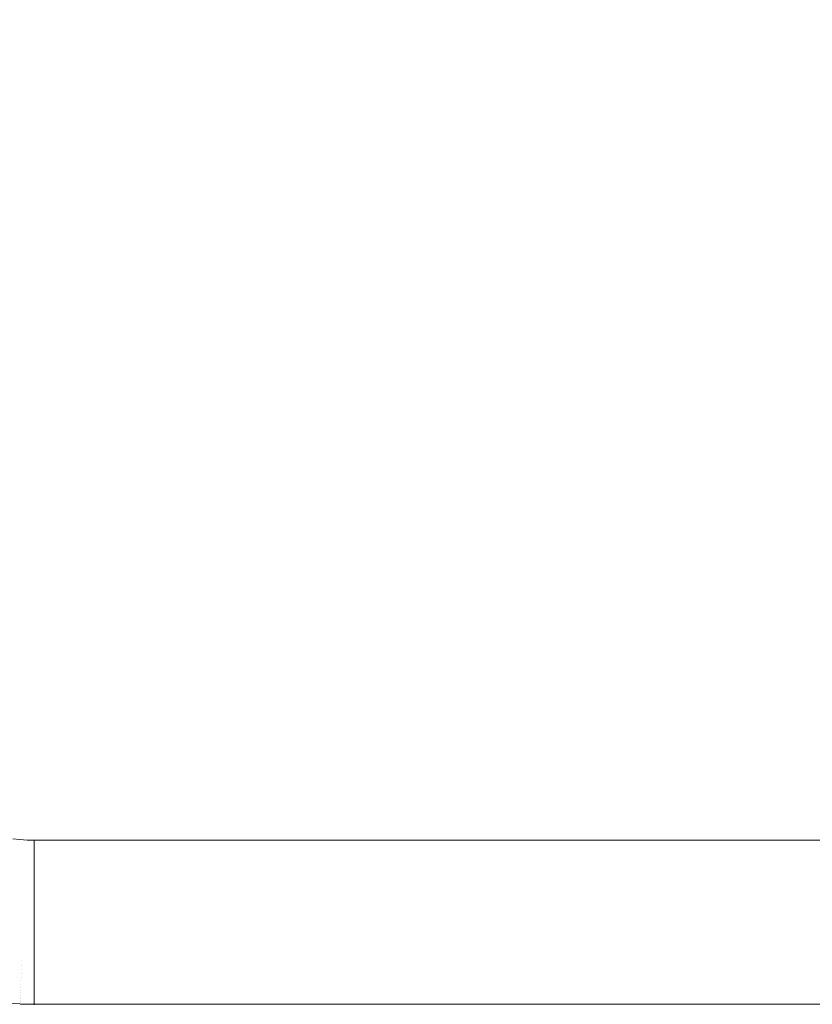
# Model space of a CAD drawing. Header units: centimetres. Extents: x -25.9 to 27.4, y -21.7 to -19.9.
# Tile 75 of 202: x -7.796 to -7.313, y -21.36 to -20.76. Entities that reach past the tile are written whole.
import ezdxf

# ---------------------------------------------------------------- set-up
doc = ezdxf.new("R2010")
doc.units = ezdxf.units.CM
doc.header["$LTSCALE"] = 2.54
doc.layers.add('Lucido design-1', color=7, linetype='Continuous')

# ---------------------------------------------------------------- blocks, each defined once
blk = doc.blocks.new('Gruppo-5-1')
at = {"color": 7, "linetype": 'Continuous', "lineweight": 9}
blk.add_3dface([(-25.78748, -19.96, 876.42138), (-25.78748, -21.56, 876.42138), (27.31252, -21.56, 876.42138), (27.31252, -19.96, 876.42138)], dxfattribs=at)
for points, invisible_edges in [([(-7.88748, -19.96, 876.02138), (9.41252, -19.96, 876.02138), (9.31252, -21.26, 876.02138), (-7.78748, -21.26, 876.02138)], 10), ([(-7.88748, -21.16, 876.02138), (-7.88748, -19.96, 876.02138), (-7.78748, -21.26, 876.02138)], 10), ([(-7.8871, -21.16872, 876.02138), (-7.88739, -21.16436, 876.02138), (-7.88748, -21.16, 876.02138), (-7.78748, -21.26, 876.02138)], 12), ([(-7.78748, -21.26, 876.02138), (-7.88663, -21.17305, 876.02138), (-7.8871, -21.16872, 876.02138)], 9), ([(-7.78748, -21.26, 876.02138), (-7.88511, -21.18164, 876.02138), (-7.88596, -21.17736, 876.02138), (-7.88663, -21.17305, 876.02138)], 9), ([(-7.78748, -21.26, 876.02138), (-7.88285, -21.19007, 876.02138), (-7.88407, -21.18588, 876.02138), (-7.88511, -21.18164, 876.02138)], 9), ([(-7.87987, -21.19827, 876.02138), (-7.88145, -21.1942, 876.02138), (-7.88285, -21.19007, 876.02138), (-7.78748, -21.26, 876.02138)], 12), ([(-7.78748, -21.26, 876.02138), (-7.87618, -21.20617, 876.02138), (-7.87811, -21.20226, 876.02138), (-7.87987, -21.19827, 876.02138)], 9), ([(-7.87408, -21.21, 876.02138), (-7.87618, -21.20617, 876.02138), (-7.78748, -21.26, 876.02138)], 10), ([(-7.78748, -21.26, 876.02138), (-7.8694, -21.21736, 876.02138), (-7.87182, -21.21373, 876.02138), (-7.87408, -21.21, 876.02138)], 9), ([(-7.78748, -21.26, 876.02138), (-7.86409, -21.22428, 876.02138), (-7.86682, -21.22088, 876.02138), (-7.8694, -21.21736, 876.02138)], 9), ([(-7.86121, -21.22756, 876.02138), (-7.86409, -21.22428, 876.02138), (-7.78748, -21.26, 876.02138)], 10), ([(-7.78748, -21.26, 876.02138), (-7.85504, -21.23373, 876.02138), (-7.85819, -21.23071, 876.02138), (-7.86121, -21.22756, 876.02138)], 9), ([(-7.85504, -21.23373, 876.02138), (-7.79184, -21.2599, 876.02138), (-7.7962, -21.25962, 876.02138), (-7.80053, -21.25914, 876.02138)], 9), ([(-7.85504, -21.23373, 876.02138), (-7.78748, -21.26, 876.02138), (-7.79184, -21.2599, 876.02138)], 9), ([(-7.79654, -21.26353, 876.02131), (-7.80105, -21.26303, 876.02131), (-7.80053, -21.25914, 876.02138), (-7.7962, -21.25962, 876.02138)], 11), ([(-7.7922, -21.26802, 876.02105), (-7.7969, -21.26771, 876.02105), (-7.79654, -21.26353, 876.02131), (-7.79201, -21.26382, 876.02131)], 15), ([(-7.79201, -21.26382, 876.02131), (-7.79654, -21.26353, 876.02131), (-7.7962, -21.25962, 876.02138), (-7.79184, -21.2599, 876.02138)], 11), ([(-7.78748, -21.26424, 876.02129), (-7.78748, -21.26813, 876.02105), (-7.7922, -21.26802, 876.02105), (-7.79201, -21.26382, 876.02131)], 14), ([(-7.78748, -21.26392, 876.02131), (-7.79201, -21.26382, 876.02131), (-7.79184, -21.2599, 876.02138), (-7.78748, -21.26, 876.02138)], 3), ([(-7.79201, -21.26382, 876.02131), (-7.78748, -21.26392, 876.02131), (-7.78748, -21.26424, 876.02129)], 9), ([(-7.78748, -21.26392, 876.02131), (-7.78748, -21.26, 876.02138), (9.31252, -21.26, 876.02138), (9.31252, -21.26392, 876.02131)], 8), ([(9.31252, -21.26392, 876.02131), (9.31252, -21.26424, 876.02129), (-7.78748, -21.26424, 876.02129), (-7.78748, -21.26392, 876.02131)], 10), ([(-7.79238, -21.27221, 876.02062), (-7.79727, -21.27189, 876.02062), (-7.7969, -21.26771, 876.02105), (-7.7922, -21.26802, 876.02105)], 15), ([(-7.78748, -21.26848, 876.02102), (-7.78748, -21.27231, 876.02062), (-7.79238, -21.27221, 876.02062), (-7.7922, -21.26802, 876.02105)], 14), ([(-7.7922, -21.26802, 876.02105), (-7.78748, -21.26813, 876.02105), (-7.78748, -21.26848, 876.02102)], 9), ([(-7.78748, -21.26813, 876.02105), (-7.78748, -21.26424, 876.02129), (9.31252, -21.26424, 876.02129), (9.31252, -21.26813, 876.02105)], 10), ([(9.31252, -21.26813, 876.02105), (9.31252, -21.26848, 876.02102), (-7.78748, -21.26848, 876.02102), (-7.78748, -21.26813, 876.02105)], 10), ([(-7.78748, -21.27231, 876.02062), (-7.78748, -21.26848, 876.02102), (9.31252, -21.26848, 876.02102), (9.31252, -21.27231, 876.02062)], 10), ([(-7.79256, -21.27636, 876.02002), (-7.79763, -21.27603, 876.02002), (-7.79727, -21.27189, 876.02062), (-7.79238, -21.27221, 876.02062)], 15), ([(-7.78748, -21.2727, 876.02057), (-7.78748, -21.27647, 876.02002), (-7.79256, -21.27636, 876.02002), (-7.79238, -21.27221, 876.02062)], 14), ([(-7.79238, -21.27221, 876.02062), (-7.78748, -21.27231, 876.02062), (-7.78748, -21.2727, 876.02057)], 9), ([(9.31252, -21.27231, 876.02062), (9.31252, -21.2727, 876.02057), (-7.78748, -21.2727, 876.02057), (-7.78748, -21.27231, 876.02062)], 10), ([(-7.78748, -21.27647, 876.02002), (-7.78748, -21.2727, 876.02057), (9.31252, -21.2727, 876.02057), (9.31252, -21.27647, 876.02002)], 10), ([(-7.79292, -21.28457, 876.01829), (-7.79835, -21.28422, 876.01829), (-7.79799, -21.28014, 876.01924), (-7.79274, -21.28049, 876.01924)], 15), ([(-7.79274, -21.28049, 876.01924), (-7.79799, -21.28014, 876.01924), (-7.79763, -21.27603, 876.02002), (-7.79256, -21.27636, 876.02002)], 15), ([(-7.78748, -21.28107, 876.01913), (-7.78748, -21.28469, 876.01829), (-7.79292, -21.28457, 876.01829), (-7.79274, -21.28049, 876.01924)], 14), ([(-7.78748, -21.2769, 876.01994), (-7.78748, -21.2806, 876.01924), (-7.79274, -21.28049, 876.01924), (-7.79256, -21.27636, 876.02002)], 14), ([(-7.79274, -21.28049, 876.01924), (-7.78748, -21.2806, 876.01924), (-7.78748, -21.28107, 876.01913)], 9), ([(-7.79256, -21.27636, 876.02002), (-7.78748, -21.27647, 876.02002), (-7.78748, -21.2769, 876.01994)], 9), ([(9.31252, -21.27647, 876.02002), (9.31252, -21.2769, 876.01994), (-7.78748, -21.2769, 876.01994), (-7.78748, -21.27647, 876.02002)], 10), ([(-7.78748, -21.2806, 876.01924), (-7.78748, -21.2769, 876.01994), (9.31252, -21.2769, 876.01994), (9.31252, -21.2806, 876.01924)], 10), ([(9.31252, -21.2806, 876.01924), (9.31252, -21.28107, 876.01913), (-7.78748, -21.28107, 876.01913), (-7.78748, -21.2806, 876.01924)], 10), ([(-7.78748, -21.28469, 876.01829), (-7.78748, -21.28107, 876.01913), (9.31252, -21.28107, 876.01913), (9.31252, -21.28469, 876.01829)], 10), ([(-7.7931, -21.28861, 876.01717), (-7.7987, -21.28824, 876.01717), (-7.79835, -21.28422, 876.01829), (-7.79292, -21.28457, 876.01829)], 15), ([(-7.78748, -21.2852, 876.01815), (-7.78748, -21.28873, 876.01717), (-7.7931, -21.28861, 876.01717), (-7.79292, -21.28457, 876.01829)], 14), ([(-7.79292, -21.28457, 876.01829), (-7.78748, -21.28469, 876.01829), (-7.78748, -21.2852, 876.01815)], 9), ([(9.31252, -21.28469, 876.01829), (9.31252, -21.2852, 876.01815), (-7.78748, -21.2852, 876.01815), (-7.78748, -21.28469, 876.01829)], 10), ([(-7.78748, -21.28873, 876.01717), (-7.78748, -21.2852, 876.01815), (9.31252, -21.2852, 876.01815), (9.31252, -21.28873, 876.01717)], 10), ([(-7.79344, -21.29651, 876.01443), (-7.79939, -21.29612, 876.01443), (-7.79905, -21.29221, 876.01588), (-7.79327, -21.29259, 876.01588)], 15), ([(-7.79327, -21.29259, 876.01588), (-7.79905, -21.29221, 876.01588), (-7.7987, -21.28824, 876.01717), (-7.7931, -21.28861, 876.01717)], 15), ([(-7.78748, -21.29331, 876.01566), (-7.78748, -21.29664, 876.01443), (-7.79344, -21.29651, 876.01443), (-7.79327, -21.29259, 876.01588)], 14), ([(-7.78748, -21.28928, 876.01699), (-7.78748, -21.29272, 876.01588), (-7.79327, -21.29259, 876.01588), (-7.7931, -21.28861, 876.01717)], 14), ([(-7.79327, -21.29259, 876.01588), (-7.78748, -21.29272, 876.01588), (-7.78748, -21.29331, 876.01566)], 9), ([(-7.7931, -21.28861, 876.01717), (-7.78748, -21.28873, 876.01717), (-7.78748, -21.28928, 876.01699)], 9), ([(9.31252, -21.28873, 876.01717), (9.31252, -21.28928, 876.01699), (-7.78748, -21.28928, 876.01699), (-7.78748, -21.28873, 876.01717)], 10), ([(-7.78748, -21.29272, 876.01588), (-7.78748, -21.28928, 876.01699), (9.31252, -21.28928, 876.01699), (9.31252, -21.29272, 876.01588)], 10), ([(9.31252, -21.29272, 876.01588), (9.31252, -21.29331, 876.01566), (-7.78748, -21.29331, 876.01566), (-7.78748, -21.29272, 876.01588)], 10), ([(-7.78748, -21.29664, 876.01443), (-7.78748, -21.29331, 876.01566), (9.31252, -21.29331, 876.01566), (9.31252, -21.29664, 876.01443)], 10), ([(-7.79377, -21.30414, 876.01104), (-7.80006, -21.30373, 876.01104), (-7.79973, -21.29996, 876.01282), (-7.79361, -21.30037, 876.01282)], 15), ([(-7.79361, -21.30037, 876.01282), (-7.79973, -21.29996, 876.01282), (-7.79939, -21.29612, 876.01443), (-7.79344, -21.29651, 876.01443)], 15), ([(-7.78748, -21.29728, 876.01416), (-7.78748, -21.3005, 876.01282), (-7.79361, -21.30037, 876.01282), (-7.79344, -21.29651, 876.01443)], 14), ([(-7.79344, -21.29651, 876.01443), (-7.78748, -21.29664, 876.01443), (-7.78748, -21.29728, 876.01416)], 9), ([(9.31252, -21.29664, 876.01443), (9.31252, -21.29728, 876.01416), (-7.78748, -21.29728, 876.01416), (-7.78748, -21.29664, 876.01443)], 10), ([(-7.78748, -21.3005, 876.01282), (-7.78748, -21.29728, 876.01416), (9.31252, -21.29728, 876.01416), (9.31252, -21.3005, 876.01282)], 10), ([(-7.79394, -21.30784, 876.00912), (-7.80038, -21.30742, 876.00912), (-7.80006, -21.30373, 876.01104), (-7.79377, -21.30414, 876.01104)], 15), ([(-7.78748, -21.30501, 876.01066), (-7.78748, -21.30798, 876.00912), (-7.79394, -21.30784, 876.00912), (-7.79377, -21.30414, 876.01104)], 14), ([(-7.78748, -21.30118, 876.01249), (-7.78748, -21.30428, 876.01104), (-7.79377, -21.30414, 876.01104), (-7.79361, -21.30037, 876.01282)], 14), ([(-7.79377, -21.30414, 876.01104), (-7.78748, -21.30428, 876.01104), (-7.78748, -21.30501, 876.01066)], 9), ([(-7.79361, -21.30037, 876.01282), (-7.78748, -21.3005, 876.01282), (-7.78748, -21.30118, 876.01249)], 9), ([(9.31252, -21.3005, 876.01282), (9.31252, -21.30118, 876.01249), (-7.78748, -21.30118, 876.01249), (-7.78748, -21.3005, 876.01282)], 10), ([(-7.78748, -21.30428, 876.01104), (-7.78748, -21.30118, 876.01249), (9.31252, -21.30118, 876.01249), (9.31252, -21.30428, 876.01104)], 10), ([(9.31252, -21.30428, 876.01104), (9.31252, -21.30501, 876.01066), (-7.78748, -21.30501, 876.01066), (-7.78748, -21.30428, 876.01104)], 10), ([(-7.78748, -21.30798, 876.00912), (-7.78748, -21.30501, 876.01066), (9.31252, -21.30501, 876.01066), (9.31252, -21.30798, 876.00912)], 10), ([(-7.79425, -21.31498, 876.00482), (-7.801, -21.31453, 876.00482), (-7.80069, -21.31102, 876.00704), (-7.79409, -21.31146, 876.00704)], 15), ([(-7.79409, -21.31146, 876.00704), (-7.80069, -21.31102, 876.00704), (-7.80038, -21.30742, 876.00912), (-7.79394, -21.30784, 876.00912)], 15), ([(-7.78748, -21.31242, 876.00652), (-7.78748, -21.31512, 876.00482), (-7.79425, -21.31498, 876.00482), (-7.79409, -21.31146, 876.00704)], 14), ([(-7.78748, -21.30876, 876.00867), (-7.78748, -21.3116, 876.00704), (-7.79409, -21.31146, 876.00704), (-7.79394, -21.30784, 876.00912)], 14), ([(-7.79409, -21.31146, 876.00704), (-7.78748, -21.3116, 876.00704), (-7.78748, -21.31242, 876.00652)], 9), ([(-7.79394, -21.30784, 876.00912), (-7.78748, -21.30798, 876.00912), (-7.78748, -21.30876, 876.00867)], 9), ([(9.31252, -21.30798, 876.00912), (9.31252, -21.30876, 876.00867), (-7.78748, -21.30876, 876.00867), (-7.78748, -21.30798, 876.00912)], 10), ([(-7.78748, -21.3116, 876.00704), (-7.78748, -21.30876, 876.00867), (9.31252, -21.30876, 876.00867), (9.31252, -21.3116, 876.00704)], 10), ([(9.31252, -21.3116, 876.00704), (9.31252, -21.31242, 876.00652), (-7.78748, -21.31242, 876.00652), (-7.78748, -21.3116, 876.00704)], 10), ([(-7.79454, -21.32171, 875.99995), (-7.80159, -21.32125, 875.99995), (-7.8013, -21.31794, 876.00245), (-7.7944, -21.3184, 876.00245)], 15), ([(-7.7944, -21.3184, 876.00245), (-7.8013, -21.31794, 876.00245), (-7.801, -21.31453, 876.00482), (-7.79425, -21.31498, 876.00482)], 15), ([(-7.78748, -21.31599, 876.00422), (-7.78748, -21.31855, 876.00245), (-7.7944, -21.3184, 876.00245), (-7.79425, -21.31498, 876.00482)], 14), ([(-7.79425, -21.31498, 876.00482), (-7.78748, -21.31512, 876.00482), (-7.78748, -21.31599, 876.00422)], 9), ([(-7.78748, -21.31512, 876.00482), (-7.78748, -21.31242, 876.00652), (9.31252, -21.31242, 876.00652), (9.31252, -21.31512, 876.00482)], 10), ([(9.31252, -21.31512, 876.00482), (9.31252, -21.31599, 876.00422), (-7.78748, -21.31599, 876.00422), (-7.78748, -21.31512, 876.00482)], 10), ([(-7.78748, -21.31855, 876.00245), (-7.78748, -21.31599, 876.00422), (9.31252, -21.31599, 876.00422), (9.31252, -21.31855, 876.00245)], 10), ([(-7.79468, -21.32492, 875.99731), (-7.80187, -21.32445, 875.99731), (-7.80159, -21.32125, 875.99995), (-7.79454, -21.32171, 875.99995)], 15), ([(-7.78748, -21.32281, 875.99917), (-7.78748, -21.32508, 875.99731), (-7.79468, -21.32492, 875.99731), (-7.79454, -21.32171, 875.99995)], 14), ([(-7.78748, -21.31945, 876.00177), (-7.78748, -21.32187, 875.99995), (-7.79454, -21.32171, 875.99995), (-7.7944, -21.3184, 876.00245)], 14), ([(-7.79454, -21.32171, 875.99995), (-7.78748, -21.32187, 875.99995), (-7.78748, -21.32281, 875.99917)], 9), ([(-7.7944, -21.3184, 876.00245), (-7.78748, -21.31855, 876.00245), (-7.78748, -21.31945, 876.00177)], 9), ([(9.31252, -21.31855, 876.00245), (9.31252, -21.31945, 876.00177), (-7.78748, -21.31945, 876.00177), (-7.78748, -21.31855, 876.00245)], 10), ([(-7.78748, -21.32187, 875.99995), (-7.78748, -21.31945, 876.00177), (9.31252, -21.31945, 876.00177), (9.31252, -21.32187, 875.99995)], 10), ([(9.31252, -21.32187, 875.99995), (9.31252, -21.32281, 875.99917), (-7.78748, -21.32281, 875.99917), (-7.78748, -21.32187, 875.99995)], 10), ([(-7.78748, -21.32508, 875.99731), (-7.78748, -21.32281, 875.99917), (9.31252, -21.32281, 875.99917), (9.31252, -21.32508, 875.99731)], 10), ([(-7.79493, -21.33055, 875.99209), (-7.80236, -21.33006, 875.99209), (-7.80214, -21.32753, 875.99454), (-7.79482, -21.32801, 875.99454)], 15), ([(-7.79482, -21.32801, 875.99454), (-7.80214, -21.32753, 875.99454), (-7.80187, -21.32445, 875.99731), (-7.79468, -21.32492, 875.99731)], 15), ([(-7.78748, -21.32918, 875.99357), (-7.78748, -21.33071, 875.99209), (-7.79493, -21.33055, 875.99209), (-7.79482, -21.32801, 875.99454)], 14), ([(-7.78748, -21.32606, 875.99644), (-7.78748, -21.32817, 875.99454), (-7.79482, -21.32801, 875.99454), (-7.79468, -21.32492, 875.99731)], 14), ([(-7.79482, -21.32801, 875.99454), (-7.78748, -21.32817, 875.99454), (-7.78748, -21.32918, 875.99357)], 9), ([(-7.79468, -21.32492, 875.99731), (-7.78748, -21.32508, 875.99731), (-7.78748, -21.32606, 875.99644)], 9), ([(9.31252, -21.32508, 875.99731), (9.31252, -21.32606, 875.99644), (-7.78748, -21.32606, 875.99644), (-7.78748, -21.32508, 875.99731)], 10), ([(-7.78748, -21.32817, 875.99454), (-7.78748, -21.32606, 875.99644), (9.31252, -21.32606, 875.99644), (9.31252, -21.32817, 875.99454)], 10), ([(9.31252, -21.32817, 875.99454), (9.31252, -21.32918, 875.99357), (-7.78748, -21.32918, 875.99357), (-7.78748, -21.32817, 875.99454)], 10), ([(-7.78748, -21.33071, 875.99209), (-7.78748, -21.32918, 875.99357), (9.31252, -21.32918, 875.99357), (9.31252, -21.33071, 875.99209)], 10), ([(-7.79529, -21.33876, 875.98279), (-7.80308, -21.33825, 875.98279), (-7.80285, -21.33565, 875.986), (-7.79517, -21.33615, 875.986)], 15), ([(-7.79517, -21.33615, 875.986), (-7.80285, -21.33565, 875.986), (-7.80261, -21.33292, 875.9891), (-7.79505, -21.33341, 875.9891)], 15), ([(-7.79505, -21.33341, 875.9891), (-7.80261, -21.33292, 875.9891), (-7.80236, -21.33006, 875.99209), (-7.79493, -21.33055, 875.99209)], 15), ([(-7.79517, -21.33615, 875.986), (-7.79505, -21.33341, 875.9891), (-7.78748, -21.33358, 875.9891), (-7.78748, -21.33505, 875.98744)], 11), ([(-7.78748, -21.33505, 875.98744), (-7.78748, -21.33632, 875.986), (-7.79517, -21.33615, 875.986)], 10), ([(-7.79505, -21.33341, 875.9891), (-7.79493, -21.33055, 875.99209), (-7.78748, -21.33071, 875.99209), (-7.78748, -21.33218, 875.99056)], 11), ([(-7.78748, -21.33218, 875.99056), (-7.78748, -21.33358, 875.9891), (-7.79505, -21.33341, 875.9891)], 10), ([(9.31252, -21.33071, 875.99209), (9.31252, -21.33218, 875.99056), (-7.78748, -21.33218, 875.99056), (-7.78748, -21.33071, 875.99209)], 10), ([(-7.78748, -21.33358, 875.9891), (-7.78748, -21.33218, 875.99056), (9.31252, -21.33218, 875.99056), (9.31252, -21.33358, 875.9891)], 10), ([(9.31252, -21.33358, 875.9891), (9.31252, -21.33505, 875.98744), (-7.78748, -21.33505, 875.98744), (-7.78748, -21.33358, 875.9891)], 10), ([(-7.78748, -21.33632, 875.986), (-7.78748, -21.33505, 875.98744), (9.31252, -21.33505, 875.98744), (9.31252, -21.33632, 875.986)], 10), ([(-7.7955, -21.34355, 875.97606), (-7.80349, -21.34303, 875.97606), (-7.80329, -21.34071, 875.97947), (-7.79539, -21.34123, 875.97947)], 15), ([(-7.79539, -21.34123, 875.97947), (-7.80329, -21.34071, 875.97947), (-7.80308, -21.33825, 875.98279), (-7.79529, -21.33876, 875.98279)], 15), ([(-7.7955, -21.34355, 875.97606), (-7.79539, -21.34123, 875.97947), (-7.78748, -21.3414, 875.97947), (-7.78748, -21.34283, 875.97737)], 11), ([(-7.79539, -21.34123, 875.97947), (-7.79529, -21.33876, 875.98279), (-7.78748, -21.33893, 875.98279), (-7.78748, -21.34038, 875.98083)], 11), ([(-7.78748, -21.34038, 875.98083), (-7.78748, -21.3414, 875.97947), (-7.79539, -21.34123, 875.97947)], 10), ([(-7.79529, -21.33876, 875.98279), (-7.79517, -21.33615, 875.986), (-7.78748, -21.33632, 875.986), (-7.78748, -21.33779, 875.98419)], 11), ([(-7.78748, -21.33779, 875.98419), (-7.78748, -21.33893, 875.98279), (-7.79529, -21.33876, 875.98279)], 10), ([(9.31252, -21.33632, 875.986), (9.31252, -21.33779, 875.98419), (-7.78748, -21.33779, 875.98419), (-7.78748, -21.33632, 875.986)], 10), ([(-7.78748, -21.33893, 875.98279), (-7.78748, -21.33779, 875.98419), (9.31252, -21.33779, 875.98419), (9.31252, -21.33893, 875.98279)], 10), ([(9.31252, -21.33893, 875.98279), (9.31252, -21.34038, 875.98083), (-7.78748, -21.34038, 875.98083), (-7.78748, -21.33893, 875.98279)], 10), ([(-7.78748, -21.3414, 875.97947), (-7.78748, -21.34038, 875.98083), (9.31252, -21.34038, 875.98083), (9.31252, -21.3414, 875.97947)], 10), ([(9.31252, -21.3414, 875.97947), (9.31252, -21.34283, 875.97737), (-7.78748, -21.34283, 875.97737), (-7.78748, -21.3414, 875.97947)], 10), ([(-7.79576, -21.34965, 875.96531), (-7.80403, -21.34911, 875.96531), (-7.80386, -21.34723, 875.96897), (-7.79568, -21.34777, 875.96897)], 15), ([(-7.79568, -21.34777, 875.96897), (-7.80386, -21.34723, 875.96897), (-7.80368, -21.34521, 875.97256), (-7.79559, -21.34574, 875.97256)], 15), ([(-7.79559, -21.34574, 875.97256), (-7.80368, -21.34521, 875.97256), (-7.80349, -21.34303, 875.97606), (-7.7955, -21.34355, 875.97606)], 15), ([(-7.79576, -21.34965, 875.96531), (-7.79568, -21.34777, 875.96897), (-7.78748, -21.34795, 875.96897), (-7.78748, -21.34928, 875.9664)], 11), ([(-7.79568, -21.34777, 875.96897), (-7.79559, -21.34574, 875.97256), (-7.78748, -21.34591, 875.97256), (-7.78748, -21.34729, 875.97014)], 11), ([(-7.78748, -21.34729, 875.97014), (-7.78748, -21.34795, 875.96897), (-7.79568, -21.34777, 875.96897)], 10), ([(-7.79559, -21.34574, 875.97256), (-7.7955, -21.34355, 875.97606), (-7.78748, -21.34373, 875.97606), (-7.78748, -21.34514, 875.9738)], 11), ([(-7.78748, -21.34514, 875.9738), (-7.78748, -21.34591, 875.97256), (-7.79559, -21.34574, 875.97256)], 10), ([(-7.78748, -21.34283, 875.97737), (-7.78748, -21.34373, 875.97606), (-7.7955, -21.34355, 875.97606)], 10), ([(-7.78748, -21.34373, 875.97606), (-7.78748, -21.34283, 875.97737), (9.31252, -21.34283, 875.97737), (9.31252, -21.34373, 875.97606)], 10), ([(9.31252, -21.34373, 875.97606), (9.31252, -21.34514, 875.9738), (-7.78748, -21.34514, 875.9738), (-7.78748, -21.34373, 875.97606)], 10), ([(-7.78748, -21.34591, 875.97256), (-7.78748, -21.34514, 875.9738), (9.31252, -21.34514, 875.9738), (9.31252, -21.34591, 875.97256)], 10), ([(9.31252, -21.34591, 875.97256), (9.31252, -21.34729, 875.97014), (-7.78748, -21.34729, 875.97014), (-7.78748, -21.34591, 875.97256)], 10), ([(-7.78748, -21.34795, 875.96897), (-7.78748, -21.34729, 875.97014), (9.31252, -21.34729, 875.97014), (9.31252, -21.34795, 875.96897)], 10), ([(9.31252, -21.34795, 875.96897), (9.31252, -21.34928, 875.9664), (-7.78748, -21.34928, 875.9664), (-7.78748, -21.34795, 875.96897)], 10), ([(-7.79602, -21.35563, 875.95001), (-7.80455, -21.35507, 875.95001), (-7.80444, -21.35382, 875.95392), (-7.79597, -21.35437, 875.95392)], 15), ([(-7.79597, -21.35437, 875.95392), (-7.80444, -21.35382, 875.95392), (-7.80431, -21.35241, 875.95778), (-7.79591, -21.35296, 875.95778)], 15), ([(-7.79591, -21.35296, 875.95778), (-7.80431, -21.35241, 875.95778), (-7.80418, -21.35084, 875.96158), (-7.79584, -21.35138, 875.96158)], 15), ([(-7.79584, -21.35138, 875.96158), (-7.80418, -21.35084, 875.96158), (-7.80403, -21.34911, 875.96531), (-7.79576, -21.34965, 875.96531)], 15), ([(-7.79597, -21.35437, 875.95392), (-7.79591, -21.35296, 875.95778), (-7.78748, -21.35314, 875.95778), (-7.78748, -21.35428, 875.95469)], 11), ([(-7.79591, -21.35296, 875.95778), (-7.79584, -21.35138, 875.96158), (-7.78748, -21.35157, 875.96158), (-7.78748, -21.35277, 875.95866)], 11), ([(-7.78748, -21.35277, 875.95866), (-7.78748, -21.35314, 875.95778), (-7.79591, -21.35296, 875.95778)], 10), ([(-7.79584, -21.35138, 875.96158), (-7.79576, -21.34965, 875.96531), (-7.78748, -21.34984, 875.96531), (-7.78748, -21.35111, 875.96257)], 11), ([(-7.78748, -21.35111, 875.96257), (-7.78748, -21.35157, 875.96158), (-7.79584, -21.35138, 875.96158)], 10), ([(-7.78748, -21.34928, 875.9664), (-7.78748, -21.34984, 875.96531), (-7.79576, -21.34965, 875.96531)], 10), ([(-7.78748, -21.34984, 875.96531), (-7.78748, -21.34928, 875.9664), (9.31252, -21.34928, 875.9664), (9.31252, -21.34984, 875.96531)], 10), ([(9.31252, -21.34984, 875.96531), (9.31252, -21.35111, 875.96257), (-7.78748, -21.35111, 875.96257), (-7.78748, -21.34984, 875.96531)], 10), ([(-7.78748, -21.35157, 875.96158), (-7.78748, -21.35111, 875.96257), (9.31252, -21.35111, 875.96257), (9.31252, -21.35157, 875.96158)], 10), ([(9.31252, -21.35157, 875.96158), (9.31252, -21.35277, 875.95866), (-7.78748, -21.35277, 875.95866), (-7.78748, -21.35157, 875.96158)], 10), ([(-7.78748, -21.35314, 875.95778), (-7.78748, -21.35277, 875.95866), (9.31252, -21.35277, 875.95866), (9.31252, -21.35314, 875.95778)], 10), ([(9.31252, -21.35314, 875.95778), (9.31252, -21.35428, 875.95469), (-7.78748, -21.35428, 875.95469), (-7.78748, -21.35314, 875.95778)], 10), ([(-7.79621, -21.35981, 875.92193), (-7.80491, -21.35924, 875.92193), (-7.8049, -21.35914, 875.92586), (-7.7962, -21.35971, 875.92586)], 15), ([(-7.80491, -21.35924, 875.92193), (-7.79621, -21.35981, 875.92193), (-7.79621, -21.35981, 875.92138), (-7.80447, -21.35927, 875.92138)], 11), ([(-7.7962, -21.35971, 875.92586), (-7.8049, -21.35914, 875.92586), (-7.80488, -21.35887, 875.92993), (-7.79619, -21.35944, 875.92993)], 15), ([(-7.79619, -21.35944, 875.92993), (-7.80488, -21.35887, 875.92993), (-7.80484, -21.35844, 875.934), (-7.79617, -21.35901, 875.934)], 15), ([(-7.79617, -21.35901, 875.934), (-7.80484, -21.35844, 875.934), (-7.80479, -21.35785, 875.93804), (-7.79614, -21.35841, 875.93804)], 15), ([(-7.79614, -21.35841, 875.93804), (-7.80479, -21.35785, 875.93804), (-7.80472, -21.35708, 875.94207), (-7.79611, -21.35765, 875.94207)], 15), ([(-7.79611, -21.35765, 875.94207), (-7.80472, -21.35708, 875.94207), (-7.80464, -21.35616, 875.94606), (-7.79607, -21.35672, 875.94606)], 15), ([(-7.79607, -21.35672, 875.94606), (-7.80464, -21.35616, 875.94606), (-7.80455, -21.35507, 875.95001), (-7.79602, -21.35563, 875.95001)], 15), ([(-7.79601, -21.36079, 875.70746), (-7.80452, -21.36025, 875.70746), (-7.80448, -21.35977, 875.71144), (-7.79599, -21.36032, 875.71144)], 15), ([(-7.79599, -21.36032, 875.71144), (-7.80448, -21.35977, 875.71144), (-7.80446, -21.35946, 875.71542), (-7.79598, -21.36, 875.71542)], 15), ([(-7.80447, -21.35927, 875.92138), (-7.7962, -21.35981, 875.92138), (-7.7962, -21.35981, 875.72138), (-7.80444, -21.35928, 875.72138)], 10), ([(-7.79598, -21.36, 875.71542), (-7.80446, -21.35946, 875.71542), (-7.80444, -21.3593, 875.71941), (-7.79597, -21.35984, 875.71941)], 15), ([(-7.79597, -21.35984, 875.71941), (-7.80444, -21.3593, 875.71941), (-7.80444, -21.35928, 875.72138), (-7.7962, -21.35981, 875.72138)], 11), ([(-7.78748, -21.35991, 875.92563), (-7.78748, -21.36, 875.92193), (-7.79621, -21.35981, 875.92193), (-7.7962, -21.35971, 875.92586)], 14), ([(-7.78748, -21.36, 875.92138), (-7.79621, -21.35981, 875.92138), (-7.79621, -21.35981, 875.92193), (-7.78748, -21.36, 875.92193)], 6), ([(-7.78748, -21.35964, 875.92986), (-7.78748, -21.3599, 875.92586), (-7.7962, -21.35971, 875.92586), (-7.79619, -21.35944, 875.92993)], 14), ([(-7.7962, -21.35971, 875.92586), (-7.78748, -21.3599, 875.92586), (-7.78748, -21.35991, 875.92563)], 9), ([(-7.7962, -21.35981, 875.72138), (-7.79597, -21.35982, 875.72138), (-7.79597, -21.35984, 875.71941)], 10), ([(-7.7962, -21.35981, 875.92138), (-7.78748, -21.36, 875.92138), (-7.78748, -21.36, 875.72138), (-7.79597, -21.35982, 875.72138)], 8), ([(-7.79597, -21.35982, 875.72138), (-7.7962, -21.35981, 875.72138), (-7.7962, -21.35981, 875.92138)], 10), ([(-7.78748, -21.35963, 875.92993), (-7.79619, -21.35944, 875.92993), (-7.79617, -21.35901, 875.934), (-7.78748, -21.3592, 875.934)], 7), ([(-7.79619, -21.35944, 875.92993), (-7.78748, -21.35963, 875.92993), (-7.78748, -21.35964, 875.92986)], 9), ([(-7.79617, -21.35901, 875.934), (-7.79614, -21.35841, 875.93804), (-7.78748, -21.3586, 875.93804), (-7.78748, -21.35919, 875.93408)], 11), ([(-7.78748, -21.35919, 875.93408), (-7.78748, -21.3592, 875.934), (-7.79617, -21.35901, 875.934)], 10), ([(-7.79614, -21.35841, 875.93804), (-7.79611, -21.35765, 875.94207), (-7.78748, -21.35784, 875.94207), (-7.78748, -21.35856, 875.93828)], 11), ([(-7.78748, -21.35856, 875.93828), (-7.78748, -21.3586, 875.93804), (-7.79614, -21.35841, 875.93804)], 10), ([(-7.79611, -21.35765, 875.94207), (-7.79607, -21.35672, 875.94606), (-7.78748, -21.35691, 875.94606), (-7.78748, -21.35775, 875.94245)], 11), ([(-7.78748, -21.35775, 875.94245), (-7.78748, -21.35784, 875.94207), (-7.79611, -21.35765, 875.94207)], 10), ([(-7.79607, -21.35672, 875.94606), (-7.79602, -21.35563, 875.95001), (-7.78748, -21.35581, 875.95001), (-7.78748, -21.35676, 875.94658)], 11), ([(-7.78748, -21.35676, 875.94658), (-7.78748, -21.35691, 875.94606), (-7.79607, -21.35672, 875.94606)], 10), ([(-7.79602, -21.35563, 875.95001), (-7.79597, -21.35437, 875.95392), (-7.78748, -21.35456, 875.95392), (-7.78748, -21.35561, 875.95066)], 11), ([(-7.78748, -21.35561, 875.95066), (-7.78748, -21.35581, 875.95001), (-7.79602, -21.35563, 875.95001)], 10), ([(-7.79599, -21.36032, 875.71144), (-7.79598, -21.36, 875.71542), (-7.78748, -21.36018, 875.71542), (-7.78748, -21.3604, 875.71267)], 11), ([(-7.79598, -21.36, 875.71542), (-7.79597, -21.35984, 875.71941), (-7.78748, -21.36002, 875.71941), (-7.78748, -21.36011, 875.71702)], 11), ([(-7.78748, -21.36011, 875.71702), (-7.78748, -21.36018, 875.71542), (-7.79598, -21.36, 875.71542)], 10), ([(-7.78748, -21.35428, 875.95469), (-7.78748, -21.35456, 875.95392), (-7.79597, -21.35437, 875.95392)], 10), ([(-7.78748, -21.36002, 875.71941), (-7.79597, -21.35984, 875.71941), (-7.79597, -21.35982, 875.72138), (-7.78748, -21.36, 875.72138)], 3), ([(-7.78748, -21.35456, 875.95392), (-7.78748, -21.35428, 875.95469), (9.31252, -21.35428, 875.95469), (9.31252, -21.35456, 875.95392)], 10), ([(9.31252, -21.35456, 875.95392), (9.31252, -21.35561, 875.95066), (-7.78748, -21.35561, 875.95066), (-7.78748, -21.35456, 875.95392)], 10), ([(-7.78748, -21.35581, 875.95001), (-7.78748, -21.35561, 875.95066), (9.31252, -21.35561, 875.95066), (9.31252, -21.35581, 875.95001)], 10), ([(9.31252, -21.35581, 875.95001), (9.31252, -21.35676, 875.94658), (-7.78748, -21.35676, 875.94658), (-7.78748, -21.35581, 875.95001)], 10), ([(-7.78748, -21.35691, 875.94606), (-7.78748, -21.35676, 875.94658), (9.31252, -21.35676, 875.94658), (9.31252, -21.35691, 875.94606)], 10), ([(9.31252, -21.35691, 875.94606), (9.31252, -21.35775, 875.94245), (-7.78748, -21.35775, 875.94245), (-7.78748, -21.35691, 875.94606)], 10), ([(-7.78748, -21.35784, 875.94207), (-7.78748, -21.35775, 875.94245), (9.31252, -21.35775, 875.94245), (9.31252, -21.35784, 875.94207)], 10), ([(9.31252, -21.35784, 875.94207), (9.31252, -21.35856, 875.93828), (-7.78748, -21.35856, 875.93828), (-7.78748, -21.35784, 875.94207)], 10), ([(-7.78748, -21.3586, 875.93804), (-7.78748, -21.35856, 875.93828), (9.31252, -21.35856, 875.93828), (9.31252, -21.3586, 875.93804)], 10), ([(9.31252, -21.3586, 875.93804), (9.31252, -21.35919, 875.93408), (-7.78748, -21.35919, 875.93408), (-7.78748, -21.3586, 875.93804)], 10), ([(-7.78748, -21.3592, 875.934), (-7.78748, -21.35919, 875.93408), (9.31252, -21.35919, 875.93408), (9.31252, -21.3592, 875.934)], 10), ([(-7.78748, -21.35963, 875.92993), (-7.78748, -21.3592, 875.934), (9.31252, -21.3592, 875.934), (9.31252, -21.35963, 875.92993)], 10), ([(9.31252, -21.35963, 875.92993), (9.31252, -21.35964, 875.92986), (-7.78748, -21.35964, 875.92986), (-7.78748, -21.35963, 875.92993)], 10), ([(-7.78748, -21.3599, 875.92586), (-7.78748, -21.35964, 875.92986), (9.31252, -21.35964, 875.92986), (9.31252, -21.3599, 875.92586)], 10), ([(9.31252, -21.3599, 875.92586), (9.31252, -21.35991, 875.92563), (-7.78748, -21.35991, 875.92563), (-7.78748, -21.3599, 875.92586)], 10), ([(-7.78748, -21.36, 875.92193), (-7.78748, -21.35991, 875.92563), (9.31252, -21.35991, 875.92563), (9.31252, -21.36, 875.92193)], 10), ([(9.31252, -21.36, 875.92193), (9.31252, -21.36, 875.92138), (-7.78748, -21.36, 875.92138), (-7.78748, -21.36, 875.92193)], 8)]:
    blk.add_3dface(points, dxfattribs=dict(at, invisible_edges=invisible_edges))

msp = doc.modelspace()

# ---------------------------------------------------------------- block references
at = {"layer": 'Lucido design-1', "color": 7}
msp.add_blockref('Gruppo-5-1', (0, 0), dxfattribs=at)

doc.saveas('drawing.dxf')
